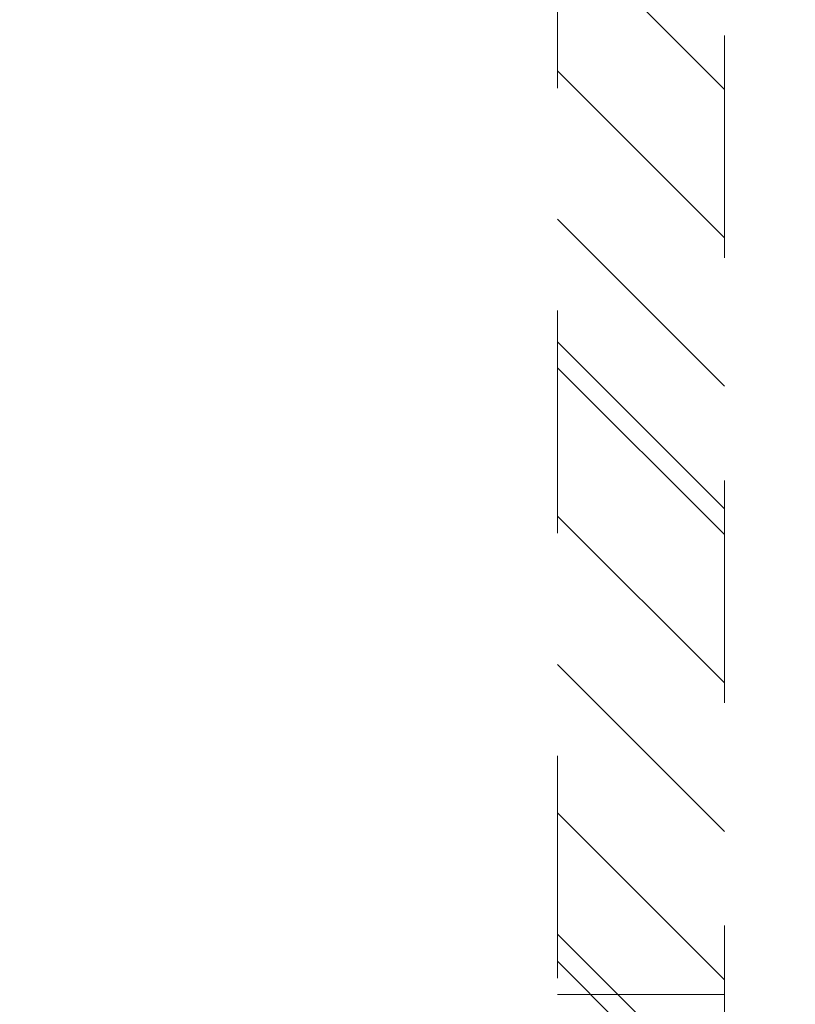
# Model space of a CAD drawing. Header units: inches. Extents: x -434 to -285, y -58 to 33.
# Tile 78 of 103: x -298.18 to -293.53, y -31.95 to -26.05. Entities that reach past the tile are written whole.
import ezdxf

# ---------------------------------------------------------------- set-up
doc = ezdxf.new("R2010")
doc.units = ezdxf.units.IN
doc.header["$LTSCALE"] = 32
doc.header["$MEASUREMENT"] = 0
doc.linetypes.add('Dash Style-1', pattern=[0.083328, 0.041656, -0.041672])
for name, color, linetype, lineweight in [('DashLine', 7, 'Dash Style-1', 13), ('DashLineFill', 7, 'Dash Style-1', 13), ('Drawing', 7, 'Continuous', 18), ('Metal-DeskStructure', 7, 'Continuous', 13), ('SolidLine', 7, 'Continuous', 15)]:
    doc.layers.add(name, color=color, linetype=linetype, lineweight=lineweight)

# ---------------------------------------------------------------- blocks, each defined once
blk = doc.blocks.new('30W 7.5D LEG SURROUND (2D)')
at = {"layer": 'DashLine'}
blk.add_arc((14.13385826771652, -3.288385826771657), 14.0748031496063, 90, 180, dxfattribs=at)
blk = doc.blocks.new('1BRPT5-RightBeam (2D)')
at = {"layer": 'DashLineFill', "linetype": 'Continuous', "lineweight": 13}
h = blk.add_hatch(dxfattribs=at)
h.set_pattern_fill('Steel', color=253, style=0, pattern_type=2)
h.set_pattern_definition([(45, (0, 0), (-1.61301565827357, 1.935715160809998), []), (45, (-1.0608, 1.0608), (-0.4723460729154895, 0.4167612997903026), [])])
h.paths.add_polyline_path([(-1.850393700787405, 0.4999999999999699), (20.47244094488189, 0.4999999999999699), (20.47244094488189, -0.5000000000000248), (-1.850393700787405, -0.5000000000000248)])
at = {"layer": 'DashLineFill'}
blk.add_line((3.3858267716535, 0.4999999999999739), (3.3858267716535, -0.5000000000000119), dxfattribs=at)
at = {"layer": 'DashLineFill', "flags": 128}
blk.add_lwpolyline([(-1.850393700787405, 0.4999999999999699), (20.47244094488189, 0.4999999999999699), (20.47244094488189, -0.5000000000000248), (-1.850393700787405, -0.5000000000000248)], close=True, dxfattribs=at)
blk = doc.blocks.new('StructEnd-C (2D)')
at = {"layer": 'Metal-DeskStructure', "color": 7}
blk.add_blockref('1BRPT5-RightBeam (2D)', (0.0007658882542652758, -8.110237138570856), dxfattribs=at)
blk = doc.blocks.new('29D RUNOFF RETURN LEFT (2D)')
at = {"layer": 'SolidLine', "color": 7, "rotation": 90}
blk.add_blockref('StructEnd-C (2D)', (0.7321805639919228, -29.83267716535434), dxfattribs=at)
blk.add_blockref('StructEnd-C (2D)', (0.7321805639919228, -29.83267716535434), dxfattribs=at)

msp = doc.modelspace()

# ---------------------------------------------------------------- block references
at = {"layer": 'Drawing', "color": 7}
msp.add_blockref('30W 7.5D LEG SURROUND (2D)', (-302.5629921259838, -28.73974884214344), dxfattribs=at)

# ---------------------------------------------------------------- next in the draw order: block references
msp.add_blockref('29D RUNOFF RETURN LEFT (2D)', (-303.2951726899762, -5.442913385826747), dxfattribs=at)

doc.saveas('drawing.dxf')
